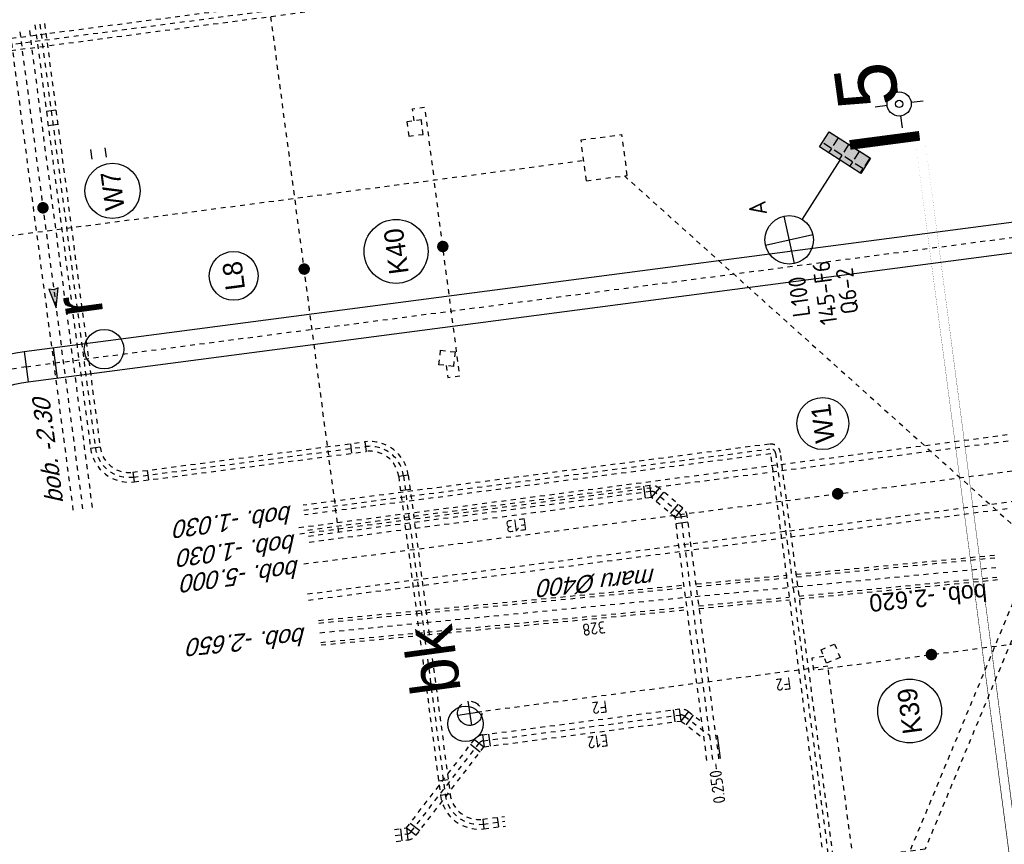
# Model space of a CAD drawing. Header units: metres. Extents: x 118052 to 118564, y 454784 to 455719.
# Tile 157 of 160: x 118475 to 118496, y 455384 to 455401. Entities that reach past the tile are written whole.
import ezdxf
from ezdxf.enums import TextEntityAlignment as Align

# ---------------------------------------------------------------- set-up
doc = ezdxf.new("R2010")
doc.units = ezdxf.units.M
doc.header["$LTSCALE"] = 0.5
for name, pattern in [('DASHED', [19.049999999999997, 12.7, -6.35]), ('Tauw_HIDDEN2', [5.6, 4, -1.6]), ('Tauw_L_Center1', [13, 8, -1.67, 1.66, -1.67]), ('Tauw_L_Center2', [6.4990000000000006, 4, -0.833, 0.833, -0.833])]:
    doc.linetypes.add(name, pattern=pattern)
for name, color, linetype in [('EL6312--', 6, 'Continuous'), ('EL_N_A_EB00----REVISIE~-_-----', 1, 'Continuous'), ('KABELLOOP', 6, 'Continuous'), ('Koningsstal VIEUWPORT', 254, 'Continuous'), ('M01', 6, 'Continuous'), ('TOPOD25', 6, 'Continuous'), ('TOPOD28', 6, 'Continuous'), ('ZU_B_-_AL999---LL_pvc250_vbr11__18_^200~N_-----', 1, 'Continuous'), ('ZU_B_-_AL999---LR_bet400-55_gw__18_^200~-_-----', 1, 'Continuous'), ('ZU_B_-_AL999---LR_bet400-55_gw__18_^200~N_-----', 1, 'Continuous'), ('ZU_B_-_AL999---LR_pvc200_vbr11__18_^200~N_-----', 1, 'Continuous'), ('ZU_B_-_AL999---LW_bet1250-130_gw__18_^200~N_-----', 1, 'Continuous'), ('ZU_B_-_AL999---LW_bet1250-130_gw__20_^200~M_-----', 1, 'Continuous'), ('ZU_B_-_AL999---LW_pvc400_vgr11__18_^200~N_-----', 1, 'Continuous'), ('ZU_B_-_AL999---LW_pvc400_vgr11__20_^200~M_-----', 1, 'Continuous'), ('ZU_B_-_EL999---LB_PE-90_sdr00~H_-----', 1, 'Tauw_L_Center2'), ('ZU_B_-_EL999---LL_pvc200_pgr00~H_-----', 1, 'Tauw_L_Center2'), ('ZU_B_-_EL999---LL_pvc200_pgr00~W_-----', 8, 'Tauw_HIDDEN2'), ('ZU_B_-_EL999---LL_pvc200_zgr00~W_-----', 8, 'Tauw_HIDDEN2'), ('ZU_B_-_EL999---LL_pvc250_sdr00~H_-----', 1, 'Tauw_L_Center2'), ('ZU_B_-_EL999---LL_pvc250_vbr11~H_-----', 1, 'Tauw_L_Center2'), ('ZU_B_-_EL999---LL_pvc250_vbr11~W_-----', 8, 'Tauw_HIDDEN2'), ('ZU_B_-_EL999---LR_bet400-55_gw~H_-----', 1, 'Tauw_L_Center2'), ('ZU_B_-_EL999---LR_bet400-55_gw~W_-----', 8, 'Tauw_HIDDEN2'), ('ZU_B_-_EL999---LR_pvc200_vbr11~H_-----', 1, 'Tauw_L_Center2'), ('ZU_B_-_EL999---LR_pvc200_vbr11~W_-----', 8, 'Tauw_HIDDEN2'), ('ZU_B_-_EL999---LW_bet1250-130_gw~H_-----', 1, 'Tauw_L_Center1'), ('ZU_B_-_EL999---LW_bet1250-130_gw~W_-----', 8, 'Tauw_HIDDEN2'), ('ZU_B_-_EL999---LW_pvc400_vgr11~H_-----', 1, 'Tauw_L_Center2'), ('ZU_B_-_EL999---LW_pvc400_vgr11~W_-----', 8, 'Tauw_HIDDEN2'), ('ZU_B_-_EL999---LX_onb250_sdr00~H_-----', 1, 'Tauw_L_Center2'), ('ZU_B_-_EL999---LX_onb250_sdr00~W_-----', 8, 'Tauw_HIDDEN2'), ('ZU_B_-_EL999---LX_onbXXX_sdr00~H_-----', 1, 'Tauw_L_Center2'), ('ZU_B_-_EL999---SYM_HYDRANT~-_001--', 1, 'Tauw_L_Center2'), ('ZU_B_-_EL999---SYM_RIOOLINSPECTIEPUT~-_002--', 2, 'Tauw_L_Center2'), ('ZU_B_-_ML999---LW_bet1250-130_gw__20_^200~M_-----', 1, 'Continuous'), ('ZU_B_-_ML999---LW_pvc400_vgr11__20_^200~M_-----', 1, 'Continuous'), ('ZU_B_-_ML999---LW_pvc400_vgr11~-_-----', 1, 'Tauw_L_Center2'), ('ZU_B_-_XX------extern-LEIDINGEN', 231, 'Continuous'), ('ZU_N_-_AL999---LK_pvc125_sdr34__20_^200~M_-----', 7, 'Continuous'), ('ZU_N_-_AL999---LL_PE-90_sdr00__20_^200~M_-----', 7, 'Continuous'), ('ZU_N_-_EL999---LK_pvc125_sdr34~H_-----', 2, 'Tauw_L_Center2'), ('ZU_N_-_EL999---LL_PE-90_sdr00~H_-----', 2, 'Tauw_L_Center2'), ('ZU_N_-_EL999---LR_PE-110_sdr00~H_-----', 2, 'Tauw_L_Center2'), ('ZU_N_-_EL999---LR_pvc125_sdr34~H_-----', 2, 'Tauw_L_Center2'), ('ZU_N_-_EL999---LW_pvc630_pgr11~H_-----', 2, 'Tauw_L_Center2'), ('ZU_N_-_EL999---LW_pvc630_pgr11~W_-----', 2, 'Continuous'), ('ZU_N_-_EL999---SYM_STRAATKOLK~-_----c', 7, 'Tauw_L_Center2'), ('ZU_N_-_ML999---LK_pvc125_sdr34__20_^200~M_-----', 7, 'Continuous'), ('ZU_N_-_ML999---LL_PE-90_sdr00__20_^200~M_-----', 7, 'Continuous')]:
    doc.layers.add(name, color=color, linetype=linetype)
doc.styles.add('BURO-018', font='Isocp.shx', dxfattribs={"height": 360})
doc.styles.add('ROMANS', font='tcb_ltype.shx')
doc.styles.add('tcb_isocp', font='tcb_isocp.shx')
doc.styles.add('WB025', font='ISO.SHX', dxfattribs={"height": 2.5})

# ---------------------------------------------------------------- blocks, each defined once
blk = doc.blocks.new('M01')
for points in [[(0, 0.5000000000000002), (0, 1)], [(-1, 0), (-0.5, 0)], [(0.5, 0), (1, 0)], [(0, -0.5000000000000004), (0, -1)]]:
    blk.add_lwpolyline(points)
for radius in [0.5, 0.15]:
    blk.add_circle((0, 0), radius)
blk = doc.blocks.new('66')
at = {"linetype": 'Continuous'}
blk.add_circle((0, 0), 0.3646374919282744, dxfattribs=at)
at = {"linetype": 'Continuous', "style": 'ROMANS'}
blk.add_text('bk', height=1, dxfattribs=at).set_placement((0.6834855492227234, 0))
blk = doc.blocks.new('81')
at = {"linetype": 'Continuous'}
blk.add_circle((0, 0), 0.4078096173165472, dxfattribs=at)
at = {"linetype": 'Continuous', "style": 'ROMANS'}
blk.add_text('r', height=1, dxfattribs=at).set_placement((0.730810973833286, -0.08593690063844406))
blk = doc.blocks.new('zuhydrt1')
for p, q in [((0, -0.5), (0, 0.5035136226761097)), ((-0.5, 0), (0.5, 0))]:
    blk.add_line(p, q)
at = {"color": 15}
blk.add_line((0, -0.5), (0, -0.5), dxfattribs=at)
blk.add_line((0, -0.5), (0, -0.5), dxfattribs=at)
blk.add_circle((0, 0), 0.5)
blk = doc.blocks.new('E00525')
at = {"linetype": 'ByBlock'}
h = blk.add_hatch(dxfattribs=at)
h.set_pattern_fill('ANGLE', color=0, scale=0.18438609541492, style=0)
h.set_pattern_definition([(360, (-37.67331033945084, -34.01927211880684), (5.551115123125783e-17, 1.287936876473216), [0.9366813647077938, -0.3512555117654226]), (90, (-37.67331033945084, -34.01927211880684), (-1.287936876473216, 1.387778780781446e-16), [0.9366813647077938, -0.3512555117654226])])
edge = h.paths.add_edge_path()
edge.add_line((-2.522521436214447, 2.863310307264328), (2.522521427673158, 2.863310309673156))
edge.add_line((2.522521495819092, 2.863310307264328), (2.522521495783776, 1.000000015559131))
edge.add_line((2.522521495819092, 1.000000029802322), (-2.522521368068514, 1.000000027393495))
edge.add_line((-2.522521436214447, 1), (-2.522521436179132, 2.863310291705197))
h = blk.add_hatch(color=0, dxfattribs=at)
edge = h.paths.add_edge_path()
edge.add_line((-2.522521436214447, 2.863310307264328), (2.522521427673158, 2.863310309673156))
edge.add_line((2.522521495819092, 2.863310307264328), (2.522521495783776, 1.000000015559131))
edge.add_line((2.522521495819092, 1.000000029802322), (-2.522521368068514, 1.000000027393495))
edge.add_line((-2.522521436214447, 1), (-2.522521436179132, 2.863310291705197))
at = {"color": 0, "linetype": 'ByBlock'}
for p, q in [((-1.767766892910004, 14.38605433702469), (1.767767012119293, 10.85052046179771)), ((1.767766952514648, 14.38605433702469), (-1.767766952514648, 10.85052043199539)), ((5.960464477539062e-08, 10.0973382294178), (1.192092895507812e-07, 2.863310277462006))]:
    blk.add_line(p, q, dxfattribs=at)
blk.add_lwpolyline([(-2.522521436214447, 2.863310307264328), (2.522521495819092, 2.863310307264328), (2.522521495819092, 1.000000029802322), (-2.522521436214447, 1)], close=True, dxfattribs=at)
blk.add_circle((0, 12.61828738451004), 2.500000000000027, dxfattribs=at)
at = {"color": 0, "linetype": 'ByBlock', "style": 'BURO-018'}
for tag, p in [('E_GKAST', (5.960464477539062e-08, 20.61828738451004)), ('E_GROEP', (5.960464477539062e-08, 17.61828738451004)), ('E_SGROEP', (4.500000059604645, 17.61828738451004)), ('E_ARMCODE', (0, 12.61828738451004)), ('E_SLET', (4.500000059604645, 11.61828738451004))]:
    blk.add_attdef(tag, text='', height=1.8, dxfattribs=at).set_placement(p, align=Align.MIDDLE)
blk = doc.blocks.new('A$C051E189E')
at = {"layer": 'EL6312--'}
ref = blk.add_blockref('E00525', (186242.520657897, -54623.98269695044), dxfattribs=dict(at, xscale=200, yscale=200, zscale=200, rotation=49.93506512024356))
ref.add_attrib('E_SGROEP', 'Q6-2', dxfattribs={"layer": '0', "color": 1, "linetype": 'ByBlock', "height": 360, "style": 'BURO-018'}).set_placement((183109.3851374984, -54044.96922388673), align=Align.MIDDLE)
ref.add_attrib('E_GKAST', 'L100', dxfattribs={"layer": '0', "color": 1, "linetype": 'ByBlock', "height": 360, "style": 'BURO-018'}).set_placement((183121.0645692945, -53049.36330032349), align=Align.MIDDLE)
ref.add_attrib('E_GROEP', '145-F6', dxfattribs={"layer": '0', "color": 1, "linetype": 'ByBlock', "height": 360, "style": 'BURO-018'}).set_placement((183132.7440010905, -53586.05923324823), align=Align.MIDDLE)
ref.add_attrib('E_SLET', 'A', dxfattribs={"layer": '0', "color": 1, "linetype": 'ByBlock', "height": 360, "style": 'BURO-018'}).set_placement((185043.4795073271, -52439.56414484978), align=Align.MIDDLE)
blk = doc.blocks.new('A$C6DFC50BF')
at = {"layer": 'KABELLOOP', "linetype": 'DASHED', "const_width": 200}
blk.add_lwpolyline([(186089.4575670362, -54495.25161528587), (186089.4575669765, -55943.81955587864)], dxfattribs=at)
blk.add_lwpolyline([(186089.4575669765, -55943.81955587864), (-17582.16170054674, -55943.81955587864)], close=True, dxfattribs=at)
blk = doc.blocks.new('zustrmr')
at = {"color": 0}
blk.add_line((1, 0.2400001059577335), (0, 0), dxfattribs=at)
for p, q in [((0, 0), (1, -0.2399998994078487)), ((0.9199999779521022, 0), (1, 0.2400001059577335)), ((1, -0.2399998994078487), (0.9199999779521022, 0))]:
    blk.add_line(p, q)
for points in [[(0, 0), (1, 0.2400001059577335), (0.9199999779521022, 0)], [(0, 0), (1, -0.2399998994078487), (0.9199999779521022, 0)]]:
    blk.add_solid(points, dxfattribs=at)
blk = doc.blocks.new('Leidingen')
at = {"layer": 'ZU_B_-_EL999---LB_PE-90_sdr00~H_-----'}
blk.add_lwpolyline([(-129821.9930698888, 7212.615812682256), (-86741.18118863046, 7202.975529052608), (-86741.87912505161, 14553.47349595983)], dxfattribs=at)
at = {"layer": 'ZU_B_-_EL999---LL_pvc200_pgr00~H_-----'}
blk.add_lwpolyline([(-71499.39168613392, 21598.06722399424), (-80309.68671791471, 21598.06722407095, 0.4142135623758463), (-81009.68671792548, 20898.06722396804), (-81009.68671787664, 16071.71225740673, -0.4142135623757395), (-81709.68671785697, 15371.71225748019), (-88343.66176037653, 15371.7122574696, 0.4142135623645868), (-89043.6617603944, 14671.7122574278), (-89043.66176032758, 14222.02818449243)], format="xyb", dxfattribs=at)
at = {"layer": 'ZU_B_-_EL999---LL_pvc200_pgr00~W_-----', "linetype": 'Continuous'}
for p, q in [((-80309.68671792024, 21498.06722398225), (-80309.68671779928, 21698.06722396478)), ((-73299.39168619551, 21498.06722399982), (-73299.39168619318, 21698.06722393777)), ((-80909.68671798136, 20898.06722406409), (-81109.68671792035, 20898.06722405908)), ((-80909.68671793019, 20598.06722402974), (-81109.68671792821, 20598.06722403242)), ((-80909.68671792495, 16371.71225746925), (-81109.6867178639, 16371.71225746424)), ((-80909.68671787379, 16071.71225743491), (-81109.68671787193, 16071.71225743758)), ((-88343.66176032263, 15271.71225743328), (-88343.66176037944, 15471.71225737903)), ((-88043.66176026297, 15271.7122573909), (-88043.6617603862, 15471.71225734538)), ((-82009.68671786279, 15271.71225748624), (-82009.68671797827, 15471.71225749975)), ((-81709.68671786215, 15271.71225745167), (-81709.68671785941, 15471.71225744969)), ((-88943.66176027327, 14671.71225744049), (-89143.66176033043, 14671.71225745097)), ((-88943.66176020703, 14371.71225746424), (-89143.66176032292, 14371.71225754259))]:
    blk.add_line(p, q, dxfattribs=at)
at = {"layer": 'ZU_B_-_EL999---LL_pvc200_pgr00~W_-----'}
for points in [[(-71499.39168625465, 21698.06722397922), (-80309.68671779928, 21698.06722396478, 0.414213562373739), (-81109.68671792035, 20898.06722405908), (-81109.68671787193, 16071.71225743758, -0.4142135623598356), (-81709.68671785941, 15471.71225744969), (-88343.66176037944, 15471.71225737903, 0.4142135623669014), (-89143.66176033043, 14671.71225745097), (-89143.66176038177, 14222.02818453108)], [(-71499.39168619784, 21498.06722403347), (-80309.68671792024, 21498.06722398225, 0.4142135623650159), (-80909.68671798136, 20898.06722406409), (-80909.68671787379, 16071.71225743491, -0.4142135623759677), (-81709.68671786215, 15271.71225745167), (-88343.66176032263, 15271.71225743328, 0.4142135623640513), (-88943.66176027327, 14671.71225744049), (-88943.66176026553, 14222.02818451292)]]:
    blk.add_lwpolyline(points, format="xyb", dxfattribs=at)
at = {"layer": 'ZU_B_-_EL999---LL_pvc200_zgr00~W_-----', "linetype": 'Continuous'}
for p, q in [((-73599.39168619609, 21498.0672240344), (-73599.39168619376, 21698.06722397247)), ((-73299.39168619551, 21498.06722399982), (-73299.39168619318, 21698.06722393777)), ((-74199.39168619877, 20898.06722398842), (-74399.39168631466, 20898.06722406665)), ((-74199.3916862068, 20598.06722396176), (-74399.39168632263, 20598.06722403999))]:
    blk.add_line(p, q, dxfattribs=at)
at = {"layer": 'ZU_B_-_EL999---LL_pvc250_vbr11~H_-----'}
for points in [[(-88341.42810088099, 9803.319595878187), (-83290.5251995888, 9802.228452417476, 0.1865750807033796), (-83205.08842312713, 9835.237787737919), (-82733.07141704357, 10264.15977356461, 0.2113893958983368), (-82691.48075824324, 10358.16249417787), (-82692.15908163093, 17502.10203376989)], [(-89042.06428968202, 16503.4731000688), (-89042.04077851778, 16255.86022364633, 0.1989123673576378), (-89004.83481316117, 16166.06119482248), (-87379.07534520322, 14540.61043228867, -0.1989123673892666), (-87341.86937975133, 14450.81140333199), (-87341.4805474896, 10355.72112559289, -0.1989523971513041), (-87378.68329077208, 10265.90120093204), (-87841.42808841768, 9803.211071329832)]]:
    blk.add_lwpolyline(points, format="xyb", dxfattribs=at)
at = {"layer": 'ZU_B_-_EL999---LL_pvc250_vbr11~W_-----', "linetype": 'Continuous'}
for p, q in [((-88917.05264800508, 16380.87209193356), (-89167.0526468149, 16380.84835419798)), ((-88917.04077910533, 16255.87209254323), (-89167.04077798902, 16255.84835481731)), ((-88916.45485841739, 16254.4579346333), (-89093.21476774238, 16077.66445499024)), ((-88828.05811864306, 16166.07797995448), (-89004.81802790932, 15989.28450024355)), ((-87379.09213024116, 14717.38712677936), (-87555.85203980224, 14540.59364722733)), ((-87290.69539058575, 14629.00717199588), (-87467.45529996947, 14452.21369242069)), ((-87216.86938040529, 14450.82327223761), (-87466.86937927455, 14450.79953444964)), ((-87216.8575115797, 14325.82327279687), (-87466.85751026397, 14325.79953504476)), ((-87216.49241679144, 10480.73299397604), (-87466.49241566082, 10480.70925618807)), ((-82816.4926265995, 10483.1506247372), (-82566.49262780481, 10483.17436241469)), ((-82816.48075782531, 10358.15062536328), (-82566.48075883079, 10358.17436307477)), ((-87378.69373351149, 10089.1245059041), (-87555.45998579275, 10265.91164367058)), ((-87290.30016465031, 10177.50763199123), (-87467.06641690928, 10354.29476975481)), ((-87216.48054796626, 10355.73299447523), (-87466.48054689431, 10355.70925675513)), ((-82909.64622265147, 10272.60595572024), (-82741.51759909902, 10087.58496786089)), ((-82817.1357288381, 10356.6702675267), (-82649.00710516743, 10171.64927965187)), ((-83196.64224099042, 10011.81259343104), (-83028.5136174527, 9826.791605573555)), ((-83415.49819308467, 9927.255453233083), (-83415.55220030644, 9677.255459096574)), ((-83290.49819594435, 9927.228449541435), (-83290.55220335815, 9677.228455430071)), ((-83289.15273480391, 9927.74828162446), (-83121.02411132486, 9742.727293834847))]:
    blk.add_line(p, q, dxfattribs=at)
at = {"layer": 'ZU_B_-_EL999---LL_pvc250_vbr11~W_-----'}
for points in [[(-88341.45510452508, 9678.319598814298), (-83290.55220335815, 9677.228455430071, 0.1865750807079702), (-83121.02411132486, 9742.727293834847), (-82649.00710516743, 10171.64927965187, 0.2113893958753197), (-82566.48075883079, 10358.17436307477), (-82567.15908222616, 17502.11390260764)], [(-88341.40109717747, 9928.319592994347), (-83290.49819594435, 9927.228449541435, 0.1865750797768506), (-83289.15273480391, 9927.74828162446), (-82817.1357288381, 10356.6702675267, 0.2113893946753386), (-82816.48075782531, 10358.15062536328), (-82817.15908115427, 17502.09016488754)], [(-89167.06428902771, 16503.46123122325), (-89167.04077798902, 16255.84835481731, 0.198912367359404), (-89093.21476774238, 16077.66445499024), (-87467.45529996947, 14452.21369242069, -0.1989123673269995), (-87466.86937927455, 14450.79953444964), (-87466.48054689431, 10355.70925675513, -0.1989523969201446), (-87467.06641690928, 10354.29476975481), (-87893.18876219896, 9928.222765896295)], [(-88917.06429017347, 16503.48496895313), (-88917.04077910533, 16255.87209254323, 0.1989123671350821), (-88916.45485841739, 16254.4579346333), (-87290.69539058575, 14629.00717199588, -0.1989123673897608), (-87216.86938040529, 14450.82327223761), (-87216.48054796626, 10355.73299447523, -0.1989523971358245), (-87290.30016465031, 10177.50763199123), (-87539.69085924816, 9928.146400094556)]]:
    blk.add_lwpolyline(points, format="xyb", dxfattribs=at)
at = {"layer": 'ZU_B_-_EL999---LR_bet400-55_gw~H_-----'}
for points in [[(-84692.15913170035, 17502.5341319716), (-84950.40188496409, 9927.587577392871)], [(-84950.40110600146, 9927.587037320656), (-85029.66382521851, 7602.603934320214)], [(-85029.66384708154, 7602.603294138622), (-85169.46311372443, 3501.924748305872)]]:
    blk.add_lwpolyline(points, dxfattribs=at)
at = {"layer": 'ZU_B_-_EL999---LR_bet400-55_gw~W_-----'}
for points in [[(-84947.01107466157, 17511.22246617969), (-85205.25382791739, 9936.275911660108)], [(-84892.04300855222, 17509.34851171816), (-85150.2857618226, 9934.401957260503)], [(-84492.27525490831, 17495.71975211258), (-84750.51800817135, 9920.773197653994)], [(-84437.30718881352, 17493.84579771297), (-84695.54994206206, 9918.89924319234)], [(-85213.77595835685, 9686.276121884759), (-85277.69742446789, 7811.292147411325)], [(-85158.80789225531, 9684.402164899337), (-85222.7293583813, 7809.418190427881)], [(-84759.04013913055, 9670.773386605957), (-84822.96160524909, 7795.78941213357)], [(-84704.07207321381, 9668.899429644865), (-84767.9935393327, 7793.915455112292)], [(-85284.81009065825, 7602.659022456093), (-85424.61208314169, 3501.900521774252)], [(-85229.77854316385, 7602.64714068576), (-85369.34699040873, 3508.739137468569)], [(-84829.54910731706, 7602.560728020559), (-84969.57923715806, 3495.110359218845)], [(-84774.51755988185, 7602.548846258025), (-84914.61117118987, 3493.236402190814)]]:
    blk.add_lwpolyline(points, dxfattribs=at)
at = {"layer": 'ZU_B_-_EL999---LR_pvc200_vbr11~H_-----'}
blk.add_lwpolyline([(-82142.15906799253, 17501.98425671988), (-82141.23823695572, 7804.012013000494, -0.4143046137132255), (-82243.26025903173, 7702.002330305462), (-96441.21771646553, 7705.067780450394), (-118139.2611566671, 7709.752558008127)], format="xyb", dxfattribs=at)
at = {"layer": 'ZU_B_-_EL999---LR_pvc200_vbr11~W_-----'}
for points in [[(-96441.23930709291, 7605.067782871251), (-82243.28184985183, 7602.002332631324, 0.4143046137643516), (-82041.23823743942, 7804.021508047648), (-82042.15906846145, 17501.99375176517)], [(-96441.19612556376, 7805.067778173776), (-82243.23866832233, 7802.002327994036, 0.4143046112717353), (-82241.23823653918, 7804.002517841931), (-82242.15906756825, 17501.97476162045)]]:
    blk.add_lwpolyline(points, format="xyb", dxfattribs=at)
at = {"layer": 'ZU_B_-_EL999---LW_bet1250-130_gw~H_-----'}
blk.add_lwpolyline([(-83242.17292862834, 17647.9092844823), (-83237.17750644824, -34962.68000749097)], dxfattribs=at)
at = {"layer": 'ZU_B_-_EL999---LW_bet1250-130_gw~W_-----'}
for points in [[(-83997.17292534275, 17647.83759659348), (-83992.13431637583, -35417.58472070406)], [(-83867.17292583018, 17647.84994019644), (-83862.1417530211, -35339.25675688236)], [(-82617.17293155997, 17647.96862872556), (-82612.21325987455, -34586.10325797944)], [(-82487.17293202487, 17647.98097238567), (-82482.2206966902, -34507.77529419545)]]:
    blk.add_lwpolyline(points, dxfattribs=at)
at = {"layer": 'ZU_B_-_EL999---LW_pvc400_vgr11~H_-----'}
blk.add_lwpolyline([(-71601.16386681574, 22027.83884981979), (-81533.03415352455, 22022.24606357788)], dxfattribs=at)
at = {"layer": 'ZU_B_-_EL999---LW_pvc400_vgr11~W_-----'}
for points in [[(-71601.27648966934, 22227.83881807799), (-81533.14677648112, 22222.24603190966)], [(-71601.05124371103, 21827.83888152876), (-81532.92153060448, 21822.24609531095)]]:
    blk.add_lwpolyline(points, dxfattribs=at)
at = {"layer": 'ZU_B_-_EL999---LX_onb250_sdr00~H_-----'}
blk.add_lwpolyline([(-158609.8018074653, -31857.9657226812), (-71837.71860789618, -29284.45153838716), (-71842.8553927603, 24814.93585108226)], dxfattribs=at)
at = {"layer": 'ZU_B_-_EL999---LX_onb250_sdr00~W_-----'}
for points in [[(-158613.5074679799, -31733.0206624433), (-71962.73013049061, -29163.1042062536), (-71967.85539329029, 24814.93585110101)], [(-158606.0961469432, -31982.91078291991), (-71712.70708531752, -29405.79887069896), (-71717.85539226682, 24814.93585112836)]]:
    blk.add_lwpolyline(points, dxfattribs=at)
at = {"layer": 'ZU_B_-_EL999---LX_onbXXX_sdr00~H_-----'}
for points in [[(-75743.99661164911, 36833.79393150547), (-75741.52843659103, 10839.56597223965)], [(-76166.45351929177, 10050.53496502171), (-84540.77042210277, 2876.984440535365)]]:
    blk.add_lwpolyline(points, dxfattribs=at)
at = {"layer": 'ZU_B_-_EL999---SYM_RIOOLINSPECTIEPUT~-_002--'}
for p, q in [((-76166.52843481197, 10839.52561805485), (-75316.52843850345, 10839.60632638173)), ((-76166.52843481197, 10839.52561805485), (-76166.44772654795, 9989.525621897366)), ((-75316.52843850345, 10839.60632638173), (-75316.44773023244, 9989.606330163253)), ((-76166.44772654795, 9989.525621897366), (-75316.44773023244, 9989.606330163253))]:
    blk.add_line(p, q, dxfattribs=at)
at = {"layer": 'ZU_B_-_ML999---LW_bet1250-130_gw__20_^200~M_-----', "flags": 128}
blk.add_lwpolyline([(-83241.118279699, 6540.599834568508, 0, 0, 0), (-83360.75646054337, 6531.288245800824, 0, 91.82399999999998, 0), (-83351.64003115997, 6531.997788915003, 91.82399999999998, 169.728, 0), (-83325.72640119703, 6534.014678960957, 169.728, 221.712, 0), (-83286.89184772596, 6537.037220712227, 221.712, 240, 0), (-83241.118279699, 6540.599834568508, 240, 221.712, 0), (-83195.34471177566, 6544.162448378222, 221.712, 169.728, 0), (-83156.51015823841, 6547.18499006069, 169.728, 91.82399999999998, 0), (-83130.59652841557, 6549.201880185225, 91.82399999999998, 0, 0), (-83121.48009889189, 6549.911423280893, 0, 0, 0), (-83241.118279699, 6540.599834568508, 0, 0, 0), (-82298.82562499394, 6613.939646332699, 0, 0, 0)], format="xyseb", dxfattribs=at)
at = {"layer": 'ZU_B_-_ML999---LW_bet1250-130_gw__20_^200~M_-----'}
blk.add_circle((-81764.21467136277, 6655.549083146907), 536.2277660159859, dxfattribs=at)
at = {"layer": 'ZU_B_-_ML999---LW_pvc400_vgr11__20_^200~M_-----', "flags": 128}
blk.add_lwpolyline([(-75262.32231140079, 22026.11036037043, 0, 0, 0), (-75275.30410169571, 22145.40609847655, 0, 91.82399999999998, 0), (-75274.31488931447, 22136.31576318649, 91.82399999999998, 169.728, 0), (-75271.50303351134, 22110.47630633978, 169.728, 221.712, 0), (-75267.28914433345, 22071.75290973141, 221.712, 240, 0), (-75262.32231140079, 22026.11036037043, 240, 221.712, 0), (-75257.35547852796, 21980.46781089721, 221.712, 169.728, 0), (-75253.1415895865, 21941.74441431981, 169.728, 91.82399999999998, 0), (-75250.32973377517, 21915.90495759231, 91.82399999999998, 0, 0), (-75249.34052126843, 21906.81462228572, 0, 0, 0), (-75262.32231140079, 22026.11036037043, 0, 0, 0), (-75164.13774996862, 21123.84652848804, 0, 0, 0)], format="xyseb", dxfattribs=at)
at = {"layer": 'ZU_B_-_ML999---LW_pvc400_vgr11__20_^200~M_-----'}
blk.add_circle((-75102.48970449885, 20557.33382032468), 569.8571136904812, dxfattribs=at)
at = {"layer": 'ZU_B_-_XX------extern-LEIDINGEN'}
for p in [(-88341.4613835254, 9648.319591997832), (-87863.25021993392, 9678.214998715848)]:
    blk.add_line(p, (-87863.2573715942, 9648.216997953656), dxfattribs=at)
at = {"layer": 'ZU_N_-_EL999---LK_pvc125_sdr34~H_-----', "flags": 128}
for points in [[(-79568.8777697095, 14201.97194630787), (-79818.8777697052, 14201.97194632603), (-79818.87776983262, 13951.9719462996), (-75741.82399808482, 13952.34844237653)], [(-74479.55808383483, 14201.98879357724), (-74229.55808394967, 14201.98879363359), (-74229.55808389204, 13951.98879364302), (-75741.82399808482, 13952.34844237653)], [(-86529.575957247, 7258.902228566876), (-86529.57595729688, 7508.902228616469), (-86779.57595717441, 7508.902228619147), (-86779.5330637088, 2872.654167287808)]]:
    blk.add_lwpolyline(points, dxfattribs=at)
at = {"layer": 'ZU_N_-_EL999---LL_PE-90_sdr00~H_-----'}
blk.add_lwpolyline([(-82692.09669958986, 16845.10944413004), (-71270.64885842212, 16851.54103352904)], dxfattribs=at)
at = {"layer": 'ZU_N_-_EL999---LR_PE-110_sdr00~H_-----'}
blk.add_lwpolyline([(-243248.162318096, 6768.149949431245), (-93379.19032985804, 6768.149945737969, -0.1316524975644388), (-90879.19033038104, 6098.276964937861), (-85840.80008835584, 3189.361002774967)], format="xyb", dxfattribs=at)
at = {"layer": 'ZU_N_-_EL999---LR_pvc125_sdr34~H_-----'}
blk.add_lwpolyline([(-85840.77041620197, 2876.86100437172), (-90741.3522003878, 5706.213216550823), (-90741.35220014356, 9100.512207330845)], dxfattribs=at)
at = {"layer": 'ZU_N_-_EL999---LW_pvc630_pgr11~H_-----'}
blk.add_lwpolyline([(-99743.8922424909, 26850.99599349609), (-82522.81556183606, 26850.99599350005, -0.198912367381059), (-80295.42920124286, 25928.38235428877), (-79389.42131130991, 25022.37446435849, -0.1989123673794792), (-78466.8076720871, 22794.98810363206), (-78466.80767219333, -34095.17812190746)], format="xyb", dxfattribs=at)
at = {"layer": 'ZU_N_-_EL999---LW_pvc630_pgr11~W_-----', "linetype": 'Continuous'}
for p, q in [((-78151.80767208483, 22794.9881036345), (-78781.80767195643, 22794.98810361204)), ((-78151.80767196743, 22194.98810362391), (-78781.80767189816, 22194.98810360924))]:
    blk.add_line(p, q, dxfattribs=at)
at = {"layer": 'ZU_N_-_EL999---LW_pvc630_pgr11~W_-----'}
for points in [[(-99743.89224248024, 27165.99599354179), (-82522.81556195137, 27165.99599350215, -0.1989123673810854), (-80072.69056504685, 26151.12099034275), (-79166.68267523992, 25245.11310036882, -0.1989123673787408), (-78151.80767208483, 22794.9881036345), (-78151.80767214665, -34095.17812191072)], [(-99743.89224260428, 26535.9959935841), (-82522.81556183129, 26535.99599357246, -0.1989123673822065), (-80518.16783731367, 25705.6437181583), (-79612.15994726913, 24799.63582833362, -0.1989123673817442), (-78781.80767195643, 22794.98810361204), (-78781.80767207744, -34095.17812192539)]]:
    blk.add_lwpolyline(points, format="xyb", dxfattribs=at)
at = {"layer": 'ZU_N_-_EL999---SYM_STRAATKOLK~-_----c', "lineweight": -3}
for points in [[(-79532.91397326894, 14347.59682526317), (-79241.6642154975, 14275.66923229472), (-79313.59180837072, 13984.41947450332), (-79604.8415663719, 14056.34706738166)], [(-74479.55808389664, 14351.98879371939), (-74779.55808400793, 14351.98879376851), (-74779.55808400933, 14051.98879362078), (-74479.55808389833, 14051.98879351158)], [(-86674.37961893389, 7219.762740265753), (-86384.77229553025, 7298.041716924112), (-86306.49331866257, 7008.434393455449), (-86596.10064237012, 6930.155416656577)]]:
    blk.add_lwpolyline(points, close=True, dxfattribs=at)
at = {"layer": 'ZU_N_-_ML999---LK_pvc125_sdr34__20_^200~M_-----', "flags": 128}
blk.add_lwpolyline([(-77125.65216183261, 13952.21704671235, 0, 0, 0), (-77128.83046727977, 13832.2591441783, 0, 91.82399999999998, 0), (-77128.58828049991, 13841.39993630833, 91.82399999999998, 169.728, 0), (-77127.8998594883, 13867.38281801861, 169.728, 221.712, 0), (-77126.86818146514, 13906.32115318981, 221.712, 240, 0), (-77125.65216183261, 13952.21704671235, 240, 221.712, 0), (-77124.43614214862, 13998.11294016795, 221.712, 169.728, 0), (-77123.40446425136, 14037.05127529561, 169.728, 91.82399999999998, 0), (-77122.71604323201, 14063.03415706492, 91.82399999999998, 0, 0), (-77122.47385638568, 14072.17494918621, 0, 0, 0), (-77125.65216183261, 13952.21704671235, 0, 0, 0), (-77117.47315268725, 14260.91512819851, 0, 0, 0)], format="xyseb", dxfattribs=at)
at = {"layer": 'ZU_N_-_ML999---LK_pvc125_sdr34__20_^200~M_-----'}
blk.add_lwpolyline([(-86779.55325054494, 5054.598171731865, 0, 0, 0), (-86661.22425442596, 5034.642002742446, 0, 91.82399999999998, 0), (-86670.2409239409, 5036.16266285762, 91.82399999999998, 169.728, 0), (-86695.87098448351, 5040.485169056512, 169.728, 221.712, 0), (-86734.28057676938, 5046.962941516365, 221.712, 240, 0), (-86779.55325054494, 5054.598171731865, 240, 221.712, 0), (-86824.8259245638, 5062.233402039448, 221.712, 169.728, 0), (-86863.23551667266, 5068.711174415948, 169.728, 91.82399999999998, 0), (-86888.8655771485, 5073.03368066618, 91.82399999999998, 0, 0), (-86897.88224667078, 5074.554340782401, 0, 0, 0), (-86779.55325054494, 5054.598171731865, 0, 0, 0), (-87297.41746515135, 5335.819107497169, 0, 0, 0)], format="xyseb", dxfattribs=at)
for centre, radius in [((-77099.99897420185, 14920.43820251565), 659.7545244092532), ((-87876.12121009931, 5650.078336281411), 658.5262996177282)]:
    blk.add_circle(centre, radius, dxfattribs=at)
at = {"layer": 'ZU_N_-_ML999---LL_PE-90_sdr00__20_^200~M_-----', "flags": 128}
blk.add_lwpolyline([(-77215.62006520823, 16848.19333065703, 0, 0, 0), (-77219.75312518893, 16728.26452751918, 0, 91.82399999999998, 0), (-77219.43818593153, 16737.40310231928, 91.82399999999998, 169.728, 0), (-77218.54296509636, 16763.379681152, 169.728, 221.712, 0), (-77217.2013739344, 16802.3085705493, 221.712, 240, 0), (-77215.62006520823, 16848.19333065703, 240, 221.712, 0), (-77214.03875654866, 16894.07809071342, 221.712, 169.728, 0), (-77212.6971653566, 16933.00698022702, 169.728, 91.82399999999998, 0), (-77211.80194455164, 16958.98355894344, 91.82399999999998, 0, 0), (-77211.48700553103, 16968.12213371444, 0, 0, 0), (-77215.62006520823, 16848.19333065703, 0, 0, 0), (-77182.64685463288, 17804.97543797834, 0, 0, 0)], format="xyseb", dxfattribs=at)
at = {"layer": 'ZU_N_-_ML999---LL_PE-90_sdr00__20_^200~M_-----'}
blk.add_circle((-77165.27927547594, 18308.92966879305), 504.2534080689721, dxfattribs=at)
at = {"layer": 'EL_N_A_EB00----REVISIE~-_-----'}
for name in ['A$C051E189E', 'A$C6DFC50BF']:
    blk.add_blockref(name, (-262229.9305388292, 59850.06411849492), dxfattribs=at)
at = {"layer": 'M01'}
ref = blk.add_blockref('M01', (-75434.25129543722, 4237.593796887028), dxfattribs=dict(at, xscale=499.9999999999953, yscale=499.9999999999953, zscale=499.9999999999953, rotation=0.280337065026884))
ref.add_attrib('TAG', '5', (-75434.25129543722, 4237.593796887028), dxfattribs={"layer": '0', "color": 81, "height": 1250, "rotation": 0.280337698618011})
at = {"layer": 'TOPOD25', "xscale": 999.9999999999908, "yscale": 999.9999999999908, "zscale": 999.9999999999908, "rotation": 0.2803370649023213}
blk.add_blockref('66', (-86946.82656746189, 14768.74488220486), dxfattribs=at)
at = {"layer": 'TOPOD28', "xscale": 1000.000000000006, "yscale": 1000.000000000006, "zscale": 1000.000000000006, "rotation": 0.2803370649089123}
blk.add_blockref('81', (-78315.70267718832, 21154.97375664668), dxfattribs=at)
at = {"layer": 'ZU_B_-_EL999---SYM_HYDRANT~-_001--', "xscale": 500.0000000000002, "yscale": 500.0000000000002, "zscale": 500.0000000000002, "rotation": 181.435440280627}
blk.add_blockref('zuhydrt1', (-86741.8886200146, 14653.47349548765), dxfattribs=at)
at = {"layer": 'ZU_B_-_ML999---LW_pvc400_vgr11~-_-----', "xscale": 400.0000000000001, "yscale": 400.0000000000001, "zscale": 400.0000000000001, "rotation": 0.03226411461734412}
blk.add_blockref('zustrmr', (-77339.41566824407, 22024.60755356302), dxfattribs=at)
at = {"layer": 'ZU_B_-_AL999---LL_pvc250_vbr11__18_^200~N_-----', "style": 'tcb_isocp', "oblique": 20.00023775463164}
blk.add_text('bob. -1.030', height=359.9999999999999, rotation=90.00544024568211, dxfattribs=at).set_placement((-82610.90880363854, 17728.63001598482))
at = {"layer": 'ZU_B_-_AL999---LR_bet400-55_gw__18_^200~-_-----', "style": 'tcb_isocp', "oblique": 20.00023775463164}
blk.add_text('maru %%C400', height=359.9999999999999, rotation=88.04744475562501, dxfattribs=at).set_placement((-84277.00541555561, 10468.4804812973))
at = {"layer": 'ZU_B_-_AL999---LR_bet400-55_gw__18_^200~N_-----', "style": 'tcb_isocp', "oblique": 20.00023775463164}
blk.add_text('bob. -2.650', height=359.9999999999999, rotation=88.04744475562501, dxfattribs=at).set_placement((-84543.69266439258, 17770.57132241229))
at = {"layer": 'ZU_B_-_AL999---LR_pvc200_vbr11__18_^200~N_-----', "style": 'tcb_isocp', "oblique": 20}
blk.add_text('bob. -1.030', height=359.9999999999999, rotation=90.00544024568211, dxfattribs=at).set_placement((-82011.12969725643, 17728.84079503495))
at = {"layer": 'ZU_B_-_AL999---LW_bet1250-130_gw__18_^200~N_-----', "style": 'tcb_isocp', "oblique": 20.00023775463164}
blk.add_text('bob. -5.000', height=359.9999999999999, rotation=90.00544024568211, dxfattribs=at).set_placement((-83142.28976434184, 17728.58916020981))
at = {"layer": 'ZU_B_-_AL999---LW_bet1250-130_gw__20_^200~M_-----', "style": 'tcb_isocp'}
blk.add_text('W1', height=399.9999999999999, dxfattribs=at).set_placement((-81764.21467136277, 6655.549083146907), align=Align.MIDDLE)
at = {"layer": 'ZU_B_-_AL999---LW_pvc400_vgr11__18_^200~N_-----', "style": 'tcb_isocp', "oblique": 20.00023775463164}
blk.add_text('bob. -2.30', height=359.9999999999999, rotation=0.03226410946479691, dxfattribs=at).set_placement((-81348.02733481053, 22399.42377967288))
at = {"layer": 'ZU_B_-_AL999---LW_pvc400_vgr11__20_^200~M_-----', "style": 'tcb_isocp'}
blk.add_text('W7', height=399.9999999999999, dxfattribs=at).set_placement((-75102.48970449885, 20557.33382032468), align=Align.MIDDLE)
at = {"layer": 'ZU_B_-_EL999---LB_PE-90_sdr00~H_-----', "style": 'WB025'}
for p in [(-86842.60794185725, 11823.81391931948), (-86861.87110273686, 8002.478073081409)]:
    blk.add_text('F2', height=250, rotation=90.00544366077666, dxfattribs=at).set_placement(p)
at = {"layer": 'ZU_B_-_EL999---LL_pvc250_sdr00~H_-----', "style": 'WB025'}
for s, rotation, p in [('E12', 90.00544366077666, (-87536.32871895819, 11895.156050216)), ('0.250-', 0.005440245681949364, (-89256.65377998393, 9659.139449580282))]:
    blk.add_text(s, height=250, rotation=rotation, dxfattribs=at).set_placement(p)
at = {"layer": 'ZU_B_-_EL999---LL_pvc250_vbr11~H_-----', "style": 'WB025'}
blk.add_text('E13', height=250, rotation=90.00544366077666, dxfattribs=at).set_placement((-82898.14799892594, 12983.09645452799))
at = {"layer": 'ZU_B_-_EL999---LR_bet400-55_gw~H_-----'}
for s, height, rotation, style, p in [('328', 250, 90.00544366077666, 'WB025', (-85217.24713480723, 11646.88224795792)), ('bob. -2.620', 359.9999999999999, 88.04744475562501, 'tcb_isocp', (-85468.3728880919, 3745.886114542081))]:
    blk.add_text(s, height=height, rotation=rotation, dxfattribs=dict(at, style=style)).set_placement(p)
at = {"layer": 'ZU_N_-_AL999---LK_pvc125_sdr34__20_^200~M_-----', "style": 'tcb_isocp'}
for s, p in [('K40', (-77099.99897420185, 14920.43820251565)), ('K39', (-87876.12121009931, 5650.078336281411))]:
    blk.add_text(s, height=399.9999999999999, dxfattribs=at).set_placement(p, align=Align.MIDDLE)
at = {"layer": 'ZU_N_-_AL999---LL_PE-90_sdr00__20_^200~M_-----', "style": 'tcb_isocp'}
blk.add_text('L8', height=399.9999999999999, dxfattribs=at).set_placement((-77165.27927547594, 18308.92966879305), align=Align.MIDDLE)

msp = doc.modelspace()

# ---------------------------------------------------------------- block references
at = {"layer": 'Koningsstal VIEUWPORT', "color": 6, "xscale": 0.0009975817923, "yscale": 0.0009975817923, "zscale": 0.0009975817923, "rotation": 97.46987594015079}
msp.add_blockref('Leidingen', (118487.8519961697, 455474.6886337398), dxfattribs=at)

doc.saveas('drawing.dxf')
